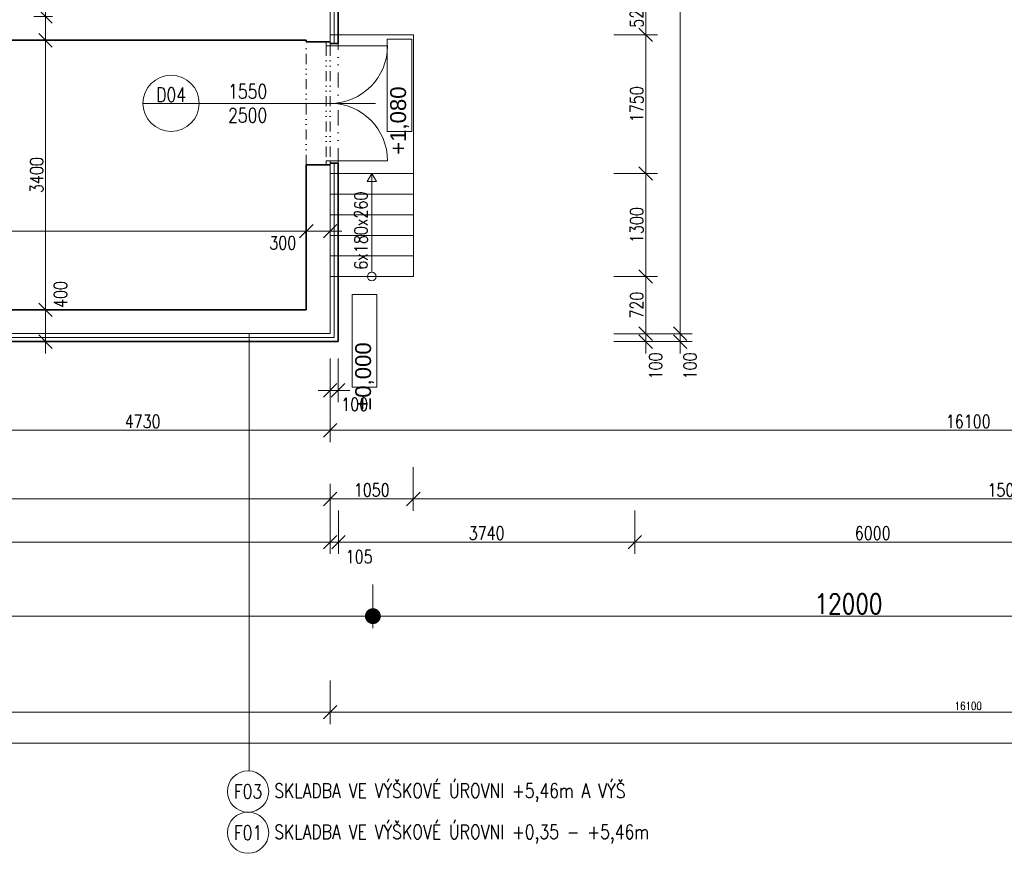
# Model space of a CAD drawing. Header units: millimetres. Extents: x -485339 to 286898, y -1189934 to 1602269.
# Tile 76 of 230: x -63641 to -51220, y -1067032 to -1056518. Entities that reach past the tile are written whole.
import ezdxf
from ezdxf.enums import TextEntityAlignment as Align

# ---------------------------------------------------------------- set-up
doc = ezdxf.new("R2010")
doc.units = ezdxf.units.MM
doc.header["$LTSCALE"] = 10
doc.linetypes.add('DĚLICÍ2', pattern=[15.875, 6.35, -3.175, 0, -3.175, 0, -3.175])
doc.layers.get('Defpoints').update_dxf_attribs({"lineweight": 0})
for name, color, linetype, lineweight in [('N_dveře', 10, 'Continuous', 18), ('N_kóty', 10, 'Continuous', 18), ('N_popis', 10, 'Continuous', 18), ('N_popis_otvory', 10, 'Continuous', 18), ('N_čáry_nad', 10, 'DĚLICÍ2', 18), ('N_čáry_obrys', 10, 'Continuous', 35), ('N_čáry_obv.plášt', 212, 'Continuous', 18), ('N_čáry_plné', 10, 'Continuous', 18), ('St__otvory_dveře', 40, 'Continuous', 18), ('St_kóty', 132, 'Continuous', 18), ('St_popis', 250, 'Continuous', 18), ('St_popis_otvory', 40, 'Continuous', 18), ('St_čáry_nad', 250, 'DĚLICÍ2', 18), ('St_čáry_obrys', 5, 'Continuous', 35), ('St_čáry_plné', 250, 'Continuous', 18)]:
    doc.layers.add(name, color=color, linetype=linetype, lineweight=lineweight)
doc.styles.add('1_50', font='arial.ttf', dxfattribs={"height": 100})
doc.styles.get("Standard").update_dxf_attribs({"font": 'simplex.shx', "width": 0.8})
doc.linetypes.add('IZOLACE', pattern='A,0.0001,-0.1,[134,ltypeshp.shx,S=0.1,R=0,X=-0.1,Y=0],-0.2,[134,ltypeshp.shx,S=0.1,R=180,X=0.1,Y=0],-0.1', length=0.4001)
doc.dimstyles.new('stavebníM100', dxfattribs={"dimtxt": 165, "dimasz": 170, "dimexe": 150, "dimexo": 100, "dimgap": 30, "dimtad": 1, "dimdec": 0, "dimtxsty": 'Standard', "dimblk": 'OBLIQUE', "dimcen": -2.5, "dimdle": 150, "dimclrd": 256, "dimclre": 256, "dimclrt": 256, "dimadec": 4, "dimazin": 0, "dimtfac": 1, "dimtdec": 0, "dimtmove": 2, "dimatfit": 3, "dimldrblk": 'OBLIQUE', "dimfxl": 400, "dimfxlon": 1, "dimlwd": -1, "dimlwe": -1, "dimarcsym": 0})
doc.dimstyles.new('stavebníM100_modul', dxfattribs={"dimtxt": 250, "dimasz": 200, "dimexe": 150, "dimexo": 100, "dimgap": 30, "dimtad": 1, "dimdec": 0, "dimtxsty": 'Standard', "dimblk": 'DOT', "dimcen": -2.5, "dimdle": 150, "dimclrd": 256, "dimclre": 256, "dimclrt": 256, "dimadec": 4, "dimazin": 0, "dimtfac": 1, "dimtdec": 0, "dimtmove": 2, "dimatfit": 3, "dimldrblk": 'OBLIQUE', "dimfxl": 400, "dimfxlon": 1, "dimlwd": -1, "dimlwe": -1, "dimarcsym": 0})
doc.dimstyles.new('stavebníM50 vnitřní', dxfattribs={"dimtxt": 100, "dimasz": 100, "dimexe": 50, "dimexo": 100, "dimgap": 30, "dimtad": 1, "dimdec": 0, "dimtxsty": 'Standard', "dimblk": 'OBLIQUE', "dimcen": 2.5, "dimclrd": 256, "dimclre": 256, "dimclrt": 256, "dimadec": 0, "dimazin": 0, "dimtfac": 1, "dimtdec": 0, "dimtmove": 2, "dimatfit": 2, "dimldrblk": 'OBLIQUE', "dimfxl": 250, "dimfxlon": 1, "dimlwd": -1, "dimlwe": -1, "dimarcsym": 0})

# ---------------------------------------------------------------- blocks, each defined once
blk = doc.blocks.new('G$CB83B120F')
at = {"layer": 'St__otvory_dveře', "color": 0, "ltscale": 2}
for points in [[(0, 0), (50, 0), (50, 50), (0, 50)], [(1500, 0), (1550, 0), (1550, 50), (1500, 50)]]:
    blk.add_lwpolyline(points, close=True, dxfattribs=at)
at = {"layer": 'St__otvory_dveře', "color": 0, "linetype": 'DĚLICÍ2', "ltscale": 2}
for points in [[(1500, 50), (50, 50)], [(1500, 0), (50, 0)]]:
    blk.add_lwpolyline(points, dxfattribs=at)
at = {"layer": 'St__otvory_dveře', "color": 0, "ltscale": 2}
for points in [[(50, 0), (50, -725)], [(1500, 0), (1500, -725)]]:
    blk.add_lwpolyline(points, dxfattribs=at)
for centre, start, end in [((50, 0), 270, 0), ((1500, 0), 180, 270)]:
    blk.add_arc(centre, 725, start, end, dxfattribs=at)
blk = doc.blocks.new('_OBLIQUE')
at = {"color": 0, "linetype": 'ByBlock'}
blk.add_line((-0.5, -0.5), (0.5, 0.5), dxfattribs=at)
blk = doc.blocks.new('*D5694')
at = {"layer": 'Defpoints', "color": 0}
for p in [(-70505, -1062274), (-59725, -1062274), (-59725, -1062563)]:
    blk.add_point(p, dxfattribs=at)
at = {"layer": 'St_kóty'}
for p, q in [((-70505, -1062374), (-70505, -1062713)), ((-59725, -1062374), (-59725, -1062713)), ((-70655, -1062563), (-59575, -1062563))]:
    blk.add_line(p, q, dxfattribs=at)
at = {"layer": 'St_kóty', "linetype": 'ByBlock', "xscale": 170, "yscale": 170, "zscale": 170, "rotation": 180}
blk.add_blockref('_OBLIQUE', (-70505, -1062563), dxfattribs=at)
at = {"layer": 'St_kóty', "linetype": 'ByBlock', "xscale": 170, "yscale": 170, "zscale": 170}
blk.add_blockref('_OBLIQUE', (-59725, -1062563), dxfattribs=at)
at = {"layer": 'St_kóty', "insert": (-65115, -1062450), "char_height": 165, "attachment_point": 5}
blk.add_mtext('10780', dxfattribs=at)
blk = doc.blocks.new('*D5695')
at = {"layer": 'Defpoints', "color": 0}
for p in [(-58675, -1061554), (-59725, -1062274), (-58675, -1062563)]:
    blk.add_point(p, dxfattribs=at)
at = {"layer": 'St_kóty'}
for p, q in [((-58675, -1062163), (-58675, -1062713)), ((-59725, -1062374), (-59725, -1062713)), ((-59875, -1062563), (-58525, -1062563))]:
    blk.add_line(p, q, dxfattribs=at)
at = {"layer": 'St_kóty', "linetype": 'ByBlock', "xscale": 170, "yscale": 170, "zscale": 170, "rotation": 180}
blk.add_blockref('_OBLIQUE', (-59725, -1062563), dxfattribs=at)
at = {"layer": 'St_kóty', "linetype": 'ByBlock', "xscale": 170, "yscale": 170, "zscale": 170}
blk.add_blockref('_OBLIQUE', (-58675, -1062563), dxfattribs=at)
at = {"layer": 'St_kóty', "insert": (-59200, -1062450), "char_height": 165, "attachment_point": 5}
blk.add_mtext('1050', dxfattribs=at)
blk = doc.blocks.new('*D5696')
at = {"layer": 'Defpoints', "color": 0}
for p in [(-64455, -1060478), (-59725, -1060478), (-64455, -1061697)]:
    blk.add_point(p, dxfattribs=at)
at = {"layer": 'St_kóty'}
for p, q in [((-64455, -1061297), (-64455, -1061847)), ((-59725, -1061297), (-59725, -1061847)), ((-59575, -1061697), (-64605, -1061697))]:
    blk.add_line(p, q, dxfattribs=at)
at = {"layer": 'St_kóty', "linetype": 'ByBlock', "xscale": 170, "yscale": 170, "zscale": 170, "rotation": 180}
blk.add_blockref('_OBLIQUE', (-64455, -1061697), dxfattribs=at)
at = {"layer": 'St_kóty', "linetype": 'ByBlock', "xscale": 170, "yscale": 170, "zscale": 170}
blk.add_blockref('_OBLIQUE', (-59725, -1061697), dxfattribs=at)
at = {"layer": 'St_kóty', "insert": (-62090, -1061585), "char_height": 165, "attachment_point": 5}
blk.add_mtext('4730', dxfattribs=at)
blk = doc.blocks.new('*D5705')
at = {"layer": 'Defpoints', "color": 0}
for p in [(-43625, -1042046), (-59725, -1060478), (-43625, -1061697)]:
    blk.add_point(p, dxfattribs=at)
at = {"layer": 'St_kóty'}
for p, q in [((-59725, -1061297), (-59725, -1061847)), ((-43625, -1061297), (-43625, -1061847)), ((-59875, -1061697), (-43475, -1061697))]:
    blk.add_line(p, q, dxfattribs=at)
at = {"layer": 'St_kóty', "linetype": 'ByBlock', "xscale": 170, "yscale": 170, "zscale": 170, "rotation": 180}
blk.add_blockref('_OBLIQUE', (-59725, -1061697), dxfattribs=at)
at = {"layer": 'St_kóty', "linetype": 'ByBlock', "xscale": 170, "yscale": 170, "zscale": 170}
blk.add_blockref('_OBLIQUE', (-43625, -1061697), dxfattribs=at)
at = {"layer": 'St_kóty', "insert": (-51675, -1061585), "char_height": 165, "attachment_point": 5}
blk.add_mtext('16100', dxfattribs=at)
blk = doc.blocks.new('*D5706')
at = {"layer": 'Defpoints', "color": 0}
for p in [(-43625, -1042046), (-58675, -1061554), (-43625, -1062563)]:
    blk.add_point(p, dxfattribs=at)
at = {"layer": 'St_kóty'}
for p, q in [((-58675, -1062163), (-58675, -1062713)), ((-43625, -1062163), (-43625, -1062713)), ((-58825, -1062563), (-43475, -1062563))]:
    blk.add_line(p, q, dxfattribs=at)
at = {"layer": 'St_kóty', "linetype": 'ByBlock', "xscale": 170, "yscale": 170, "zscale": 170, "rotation": 180}
blk.add_blockref('_OBLIQUE', (-58675, -1062563), dxfattribs=at)
at = {"layer": 'St_kóty', "linetype": 'ByBlock', "xscale": 170, "yscale": 170, "zscale": 170}
blk.add_blockref('_OBLIQUE', (-43625, -1062563), dxfattribs=at)
at = {"layer": 'St_kóty', "insert": (-51150, -1062450), "char_height": 165, "attachment_point": 5}
blk.add_mtext('15050', dxfattribs=at)
blk = doc.blocks.new('*D5722')
at = {"layer": 'Defpoints', "color": 0}
for p in [(-70505, -1060478), (-59725, -1060478), (-59725, -1063107)]:
    blk.add_point(p, dxfattribs=at)
at = {"layer": 'St_kóty'}
for p, q in [((-70505, -1062707), (-70505, -1063257)), ((-59725, -1062707), (-59725, -1063257)), ((-70655, -1063107), (-59575, -1063107))]:
    blk.add_line(p, q, dxfattribs=at)
at = {"layer": 'St_kóty', "linetype": 'ByBlock', "xscale": 170, "yscale": 170, "zscale": 170, "rotation": 180}
blk.add_blockref('_OBLIQUE', (-70505, -1063107), dxfattribs=at)
at = {"layer": 'St_kóty', "linetype": 'ByBlock', "xscale": 170, "yscale": 170, "zscale": 170}
blk.add_blockref('_OBLIQUE', (-59725, -1063107), dxfattribs=at)
at = {"layer": 'St_kóty', "insert": (-65115, -1062994), "char_height": 165, "attachment_point": 5}
blk.add_mtext('10780', dxfattribs=at)
blk = doc.blocks.new('*D5723')
at = {"layer": 'Defpoints', "color": 0}
for p in [(-59620, -1041856), (-59725, -1060478), (-59620, -1063107)]:
    blk.add_point(p, dxfattribs=at)
at = {"layer": 'St_kóty'}
for p, q in [((-59725, -1062707), (-59725, -1063257)), ((-59620, -1062707), (-59620, -1063257)), ((-59875, -1063107), (-59470, -1063107))]:
    blk.add_line(p, q, dxfattribs=at)
at = {"layer": 'St_kóty', "linetype": 'ByBlock', "xscale": 170, "yscale": 170, "zscale": 170, "rotation": 180}
blk.add_blockref('_OBLIQUE', (-59725, -1063107), dxfattribs=at)
at = {"layer": 'St_kóty', "linetype": 'ByBlock', "xscale": 170, "yscale": 170, "zscale": 170}
blk.add_blockref('_OBLIQUE', (-59620, -1063107), dxfattribs=at)
at = {"layer": 'St_kóty', "insert": (-59358, -1063292), "char_height": 165, "attachment_point": 5}
blk.add_mtext('105', dxfattribs=at)
blk = doc.blocks.new('*D5724')
at = {"layer": 'Defpoints', "color": 0}
for p in [(-59620, -1041856), (-55880, -1041856), (-55880, -1063107)]:
    blk.add_point(p, dxfattribs=at)
at = {"layer": 'St_kóty'}
for p, q in [((-59620, -1062707), (-59620, -1063257)), ((-55880, -1062707), (-55880, -1063257)), ((-59770, -1063107), (-55730, -1063107))]:
    blk.add_line(p, q, dxfattribs=at)
at = {"layer": 'St_kóty', "linetype": 'ByBlock', "xscale": 170, "yscale": 170, "zscale": 170, "rotation": 180}
blk.add_blockref('_OBLIQUE', (-59620, -1063107), dxfattribs=at)
at = {"layer": 'St_kóty', "linetype": 'ByBlock', "xscale": 170, "yscale": 170, "zscale": 170}
blk.add_blockref('_OBLIQUE', (-55880, -1063107), dxfattribs=at)
at = {"layer": 'St_kóty', "insert": (-57750, -1062994), "char_height": 165, "attachment_point": 5}
blk.add_mtext('3740', dxfattribs=at)
blk = doc.blocks.new('*D5725')
at = {"layer": 'Defpoints', "color": 0}
for p in [(-55880, -1041856), (-49880, -1041843), (-49880, -1063107)]:
    blk.add_point(p, dxfattribs=at)
at = {"layer": 'St_kóty'}
for p, q in [((-55880, -1062707), (-55880, -1063257)), ((-49880, -1062707), (-49880, -1063257)), ((-56030, -1063107), (-49730, -1063107))]:
    blk.add_line(p, q, dxfattribs=at)
at = {"layer": 'St_kóty', "linetype": 'ByBlock', "xscale": 170, "yscale": 170, "zscale": 170, "rotation": 180}
blk.add_blockref('_OBLIQUE', (-55880, -1063107), dxfattribs=at)
at = {"layer": 'St_kóty', "linetype": 'ByBlock', "xscale": 170, "yscale": 170, "zscale": 170}
blk.add_blockref('_OBLIQUE', (-49880, -1063107), dxfattribs=at)
at = {"layer": 'St_kóty', "insert": (-52880, -1062994), "char_height": 165, "attachment_point": 5}
blk.add_mtext('6000', dxfattribs=at)
blk = doc.blocks.new('_Dot')
at = {"color": 0, "linetype": 'ByBlock', "lineweight": -2}
blk.add_line((-0.5, 0), (-1, 0), dxfattribs=at)
at = {"color": 0, "linetype": 'ByBlock', "const_width": 0.5}
blk.add_lwpolyline([(-0.25, 0, 1), (0.25, 0, 1)], format="xyb", close=True, dxfattribs=at)
blk = doc.blocks.new('*D5729')
at = {"layer": 'Defpoints', "color": 0}
for p in [(-59185, -1040783), (-47185, -1041757), (-59185, -1064041)]:
    blk.add_point(p, dxfattribs=at)
at = {"layer": 'St_kóty'}
for p, q in [((-59185, -1063641), (-59185, -1064191)), ((-47185, -1063641), (-47185, -1064191)), ((-47385, -1064041), (-58985, -1064041))]:
    blk.add_line(p, q, dxfattribs=at)
at = {"layer": 'St_kóty', "xscale": 200, "yscale": 200, "zscale": 200, "rotation": 180}
blk.add_blockref('_Dot', (-59185, -1064041), dxfattribs=at)
at = {"layer": 'St_kóty', "xscale": 200, "yscale": 200, "zscale": 200}
blk.add_blockref('_Dot', (-47185, -1064041), dxfattribs=at)
at = {"layer": 'St_kóty', "insert": (-53185, -1063886), "char_height": 250, "attachment_point": 5}
blk.add_mtext('12000', dxfattribs=at)
blk = doc.blocks.new('*D5730')
at = {"layer": 'Defpoints', "color": 0}
for p in [(-71193, -1040782), (-59185, -1040783), (-71193, -1064041)]:
    blk.add_point(p, dxfattribs=at)
at = {"layer": 'St_kóty'}
for p, q in [((-71193, -1063641), (-71193, -1064191)), ((-59185, -1063641), (-59185, -1064191)), ((-59385, -1064041), (-70993, -1064041))]:
    blk.add_line(p, q, dxfattribs=at)
at = {"layer": 'St_kóty', "xscale": 200, "yscale": 200, "zscale": 200, "rotation": 180}
blk.add_blockref('_Dot', (-71193, -1064041), dxfattribs=at)
at = {"layer": 'St_kóty', "xscale": 200, "yscale": 200, "zscale": 200}
blk.add_blockref('_Dot', (-59185, -1064041), dxfattribs=at)
at = {"layer": 'St_kóty', "insert": (-65189, -1063886), "char_height": 250, "attachment_point": 5}
blk.add_mtext('12008', dxfattribs=at)
blk = doc.blocks.new('*D5754')
at = {"layer": 'Defpoints', "color": 0}
for p in [(-59725, -1058348), (-41047, -1058348), (-59725, -1060478)]:
    blk.add_point(p, dxfattribs=at)
at = {"layer": 'St_kóty'}
for p, q in [((-41047, -1060628), (-41047, -1058198)), ((-41447, -1058348), (-40897, -1058348)), ((-41447, -1060478), (-40897, -1060478))]:
    blk.add_line(p, q, dxfattribs=at)
at = {"layer": 'St_kóty', "linetype": 'ByBlock', "xscale": 170, "yscale": 170, "zscale": 170}
for p, rotation in [((-41047, -1058348), 90), ((-41047, -1060478), 270)]:
    blk.add_blockref('_OBLIQUE', p, dxfattribs=dict(at, rotation=rotation))
at = {"layer": 'St_kóty', "insert": (-41159, -1059413), "char_height": 165, "attachment_point": 5, "rotation": 90}
blk.add_mtext('2130', dxfattribs=at)
blk = doc.blocks.new('*D5755')
at = {"layer": 'Defpoints', "color": 0}
for p in [(-59725, -1056798), (-41047, -1056798), (-59725, -1058348)]:
    blk.add_point(p, dxfattribs=at)
at = {"layer": 'St_kóty'}
for p, q in [((-41047, -1056648), (-41047, -1057310)), ((-41447, -1056798), (-40897, -1056798)), ((-41047, -1058498), (-41047, -1057835)), ((-41447, -1058348), (-40897, -1058348))]:
    blk.add_line(p, q, dxfattribs=at)
at = {"layer": 'St_kóty', "linetype": 'ByBlock', "xscale": 170, "yscale": 170, "zscale": 170}
for p, rotation in [((-41047, -1056798), 90), ((-41047, -1058348), 270)]:
    blk.add_blockref('_OBLIQUE', p, dxfattribs=dict(at, rotation=rotation))
at = {"layer": 'St_kóty', "insert": (-41047, -1057573), "char_height": 165, "attachment_point": 5, "rotation": 90}
blk.add_mtext('1550\\P2500', dxfattribs=at)
blk = doc.blocks.new('*D5756')
at = {"layer": 'Defpoints', "color": 0}
for p in [(-59725, -1056188), (-41047, -1056188), (-59725, -1056798)]:
    blk.add_point(p, dxfattribs=at)
at = {"layer": 'St_kóty'}
for p, q in [((-41047, -1056948), (-41047, -1056038)), ((-41447, -1056188), (-40897, -1056188)), ((-41447, -1056798), (-40897, -1056798))]:
    blk.add_line(p, q, dxfattribs=at)
at = {"layer": 'St_kóty', "linetype": 'ByBlock', "xscale": 170, "yscale": 170, "zscale": 170}
for p, rotation in [((-41047, -1056188), 90), ((-41047, -1056798), 270)]:
    blk.add_blockref('_OBLIQUE', p, dxfattribs=dict(at, rotation=rotation))
at = {"layer": 'St_kóty', "insert": (-41159, -1056493), "char_height": 165, "attachment_point": 5, "rotation": 90}
blk.add_mtext('610', dxfattribs=at)
blk = doc.blocks.new('*D5770')
at = {"layer": 'Defpoints', "color": 0}
for p in [(-59739, -1042046), (-40393, -1042046), (-59725, -1060478)]:
    blk.add_point(p, dxfattribs=at)
at = {"layer": 'St_kóty'}
for p, q in [((-40393, -1060628), (-40393, -1041896)), ((-40793, -1042046), (-40243, -1042046)), ((-40793, -1060478), (-40243, -1060478))]:
    blk.add_line(p, q, dxfattribs=at)
at = {"layer": 'St_kóty', "linetype": 'ByBlock', "xscale": 170, "yscale": 170, "zscale": 170}
for p, rotation in [((-40393, -1042046), 90), ((-40393, -1060478), 270)]:
    blk.add_blockref('_OBLIQUE', p, dxfattribs=dict(at, rotation=rotation))
at = {"layer": 'St_kóty', "insert": (-40506, -1051262), "char_height": 165, "attachment_point": 5, "rotation": 90}
blk.add_mtext('18432', dxfattribs=at)
blk = doc.blocks.new('*D5772')
at = {"layer": 'Defpoints', "color": 0}
for p in [(-59725, -1042046), (-39785, -1042046), (-59725, -1060478)]:
    blk.add_point(p, dxfattribs=at)
at = {"layer": 'St_kóty'}
for p, q in [((-39785, -1060628), (-39785, -1041896)), ((-40185, -1042046), (-39635, -1042046)), ((-40185, -1060478), (-39635, -1060478))]:
    blk.add_line(p, q, dxfattribs=at)
at = {"layer": 'St_kóty', "linetype": 'ByBlock', "xscale": 170, "yscale": 170, "zscale": 170}
for p, rotation in [((-39785, -1042046), 90), ((-39785, -1060478), 270)]:
    blk.add_blockref('_OBLIQUE', p, dxfattribs=dict(at, rotation=rotation))
at = {"layer": 'St_kóty', "insert": (-39898, -1051262), "char_height": 165, "attachment_point": 5, "rotation": 90}
blk.add_mtext('18432', dxfattribs=at)
blk = doc.blocks.new('*D5783')
at = {"layer": 'Defpoints', "color": 0}
for p in [(-43625, -992923), (-59725, -1060478), (-38949, -1060478)]:
    blk.add_point(p, dxfattribs=at)
at = {"layer": 'St_kóty'}
for p, q in [((-38949, -992773), (-38949, -1060628)), ((-39349, -992923), (-38799, -992923)), ((-39349, -1060478), (-38799, -1060478))]:
    blk.add_line(p, q, dxfattribs=at)
at = {"layer": 'St_kóty', "linetype": 'ByBlock', "xscale": 170, "yscale": 170, "zscale": 170}
for p, rotation in [((-38949, -992923), 90), ((-38949, -1060478), 270)]:
    blk.add_blockref('_OBLIQUE', p, dxfattribs=dict(at, rotation=rotation))
at = {"layer": 'St_kóty', "insert": (-39061, -1026700), "char_height": 165, "attachment_point": 5, "rotation": 90}
blk.add_mtext('67555', dxfattribs=at)
blk = doc.blocks.new('*D5800')
at = {"layer": 'Defpoints', "color": 0}
for p in [(-70205, -1060178), (-63314, -1060178), (-70205, -1060578)]:
    blk.add_point(p, dxfattribs=at)
at = {"layer": 'St_čáry_plné', "ltscale": 2}
for p, q in [((-63314, -1060728), (-63314, -1060028)), ((-63714, -1060178), (-63164, -1060178)), ((-63714, -1060578), (-63164, -1060578))]:
    blk.add_line(p, q, dxfattribs=at)
at = {"layer": 'St_čáry_plné', "linetype": 'ByBlock', "xscale": 170, "yscale": 170, "zscale": 170}
for p, rotation in [((-63314, -1060178), 90), ((-63314, -1060578), 270)]:
    blk.add_blockref('_OBLIQUE', p, dxfattribs=dict(at, rotation=rotation))
at = {"layer": 'St_čáry_plné', "insert": (-63126, -1059984), "char_height": 165, "attachment_point": 5, "rotation": 90}
blk.add_mtext('400', dxfattribs=at)
blk = doc.blocks.new('*D5801')
at = {"layer": 'Defpoints', "color": 0}
for p in [(-63314, -1056778), (-63126, -1056778), (-70205, -1060178)]:
    blk.add_point(p, dxfattribs=at)
at = {"layer": 'St_kóty'}
for p, q in [((-63314, -1060328), (-63314, -1056628)), ((-63226, -1056778), (-63464, -1056778)), ((-63714, -1060178), (-63164, -1060178))]:
    blk.add_line(p, q, dxfattribs=at)
at = {"layer": 'St_kóty', "linetype": 'ByBlock', "xscale": 170, "yscale": 170, "zscale": 170}
for p, rotation in [((-63314, -1056778), 90), ((-63314, -1060178), 270)]:
    blk.add_blockref('_OBLIQUE', p, dxfattribs=dict(at, rotation=rotation))
at = {"layer": 'St_kóty', "insert": (-63426, -1058478), "char_height": 165, "attachment_point": 5, "rotation": 90}
blk.add_mtext('3400', dxfattribs=at)
blk = doc.blocks.new('*D5802')
at = {"layer": 'Defpoints', "color": 0}
for p in [(-63314, -1056478), (-63126, -1056478), (-63126, -1056778)]:
    blk.add_point(p, dxfattribs=at)
at = {"layer": 'St_kóty'}
for p, q in [((-63314, -1056928), (-63314, -1056328)), ((-63226, -1056478), (-63464, -1056478)), ((-63226, -1056778), (-63464, -1056778))]:
    blk.add_line(p, q, dxfattribs=at)
at = {"layer": 'St_kóty', "linetype": 'ByBlock', "xscale": 170, "yscale": 170, "zscale": 170}
for p, rotation in [((-63314, -1056478), 90), ((-63314, -1056778), 270)]:
    blk.add_blockref('_OBLIQUE', p, dxfattribs=dict(at, rotation=rotation))
at = {"layer": 'St_kóty', "insert": (-63179, -1056226), "char_height": 165, "attachment_point": 5, "rotation": 90}
blk.add_mtext('300', dxfattribs=at)
blk = doc.blocks.new('*D5803')
at = {"layer": 'Defpoints', "color": 0}
for p in [(-63314, -1050798), (-61785, -1050798), (-63126, -1056478)]:
    blk.add_point(p, dxfattribs=at)
at = {"layer": 'St_kóty'}
for p, q in [((-63314, -1056628), (-63314, -1050648)), ((-62914, -1050798), (-63464, -1050798)), ((-63226, -1056478), (-63464, -1056478))]:
    blk.add_line(p, q, dxfattribs=at)
at = {"layer": 'St_kóty', "linetype": 'ByBlock', "xscale": 170, "yscale": 170, "zscale": 170}
for p, rotation in [((-63314, -1050798), 90), ((-63314, -1056478), 270)]:
    blk.add_blockref('_OBLIQUE', p, dxfattribs=dict(at, rotation=rotation))
at = {"layer": 'St_kóty', "insert": (-63426, -1053638), "char_height": 165, "attachment_point": 5, "rotation": 90}
blk.add_mtext('5680', dxfattribs=at)
blk = doc.blocks.new('*D5811')
at = {"layer": 'Defpoints', "color": 0}
for p in [(-60025, -1058348), (-60025, -1059184), (-70205, -1059668)]:
    blk.add_point(p, dxfattribs=at)
at = {"layer": 'St_kóty'}
for p, q in [((-60025, -1058784), (-60025, -1059334)), ((-70205, -1059568), (-70205, -1059034)), ((-70355, -1059184), (-59875, -1059184))]:
    blk.add_line(p, q, dxfattribs=at)
at = {"layer": 'St_kóty', "linetype": 'ByBlock', "xscale": 170, "yscale": 170, "zscale": 170, "rotation": 180}
blk.add_blockref('_OBLIQUE', (-70205, -1059184), dxfattribs=at)
at = {"layer": 'St_kóty', "linetype": 'ByBlock', "xscale": 170, "yscale": 170, "zscale": 170}
blk.add_blockref('_OBLIQUE', (-60025, -1059184), dxfattribs=at)
at = {"layer": 'St_kóty', "insert": (-65115, -1059072), "char_height": 165, "attachment_point": 5}
blk.add_mtext('10180', dxfattribs=at)
blk = doc.blocks.new('*D5812')
at = {"layer": 'Defpoints', "color": 0}
for p in [(-60025, -1058348), (-59725, -1058718), (-59725, -1059184)]:
    blk.add_point(p, dxfattribs=at)
at = {"layer": 'St_kóty'}
for p, q in [((-60025, -1058784), (-60025, -1059334)), ((-59725, -1058818), (-59725, -1059334)), ((-60175, -1059184), (-59575, -1059184))]:
    blk.add_line(p, q, dxfattribs=at)
at = {"layer": 'St_kóty', "linetype": 'ByBlock', "xscale": 170, "yscale": 170, "zscale": 170, "rotation": 180}
blk.add_blockref('_OBLIQUE', (-60025, -1059184), dxfattribs=at)
at = {"layer": 'St_kóty', "linetype": 'ByBlock', "xscale": 170, "yscale": 170, "zscale": 170}
blk.add_blockref('_OBLIQUE', (-59725, -1059184), dxfattribs=at)
at = {"layer": 'St_kóty', "insert": (-60322, -1059333), "char_height": 165, "attachment_point": 5}
blk.add_mtext('300', dxfattribs=at)
blk = doc.blocks.new('*D5813')
at = {"layer": 'Defpoints', "color": 0}
for p in [(-56836, -1059758), (-55744, -1059758), (-57886, -1060478)]:
    blk.add_point(p, dxfattribs=at)
at = {"layer": 'St_kóty'}
for p, q in [((-55744, -1060628), (-55744, -1059608)), ((-56144, -1059758), (-55594, -1059758)), ((-56144, -1060478), (-55594, -1060478))]:
    blk.add_line(p, q, dxfattribs=at)
at = {"layer": 'St_kóty', "linetype": 'ByBlock', "xscale": 170, "yscale": 170, "zscale": 170}
for p, rotation in [((-55744, -1059758), 90), ((-55744, -1060478), 270)]:
    blk.add_blockref('_OBLIQUE', p, dxfattribs=dict(at, rotation=rotation))
at = {"layer": 'St_kóty', "insert": (-55856, -1060118), "char_height": 165, "attachment_point": 5, "rotation": 90}
blk.add_mtext('720', dxfattribs=at)
blk = doc.blocks.new('*D5814')
at = {"layer": 'Defpoints', "color": 0}
for p in [(-56836, -1058458), (-55744, -1058458), (-56836, -1059758)]:
    blk.add_point(p, dxfattribs=at)
at = {"layer": 'St_kóty'}
for p, q in [((-55744, -1059908), (-55744, -1058308)), ((-56144, -1058458), (-55594, -1058458)), ((-56144, -1059758), (-55594, -1059758))]:
    blk.add_line(p, q, dxfattribs=at)
at = {"layer": 'St_kóty', "linetype": 'ByBlock', "xscale": 170, "yscale": 170, "zscale": 170}
for p, rotation in [((-55744, -1058458), 90), ((-55744, -1059758), 270)]:
    blk.add_blockref('_OBLIQUE', p, dxfattribs=dict(at, rotation=rotation))
at = {"layer": 'St_kóty', "insert": (-55856, -1059108), "char_height": 165, "attachment_point": 5, "rotation": 90}
blk.add_mtext('1300', dxfattribs=at)
blk = doc.blocks.new('*D5815')
at = {"layer": 'Defpoints', "color": 0}
for p in [(-56836, -1056708), (-55744, -1056708), (-56836, -1058458)]:
    blk.add_point(p, dxfattribs=at)
at = {"layer": 'St_kóty'}
for p, q in [((-55744, -1058608), (-55744, -1056558)), ((-56144, -1056708), (-55594, -1056708)), ((-56144, -1058458), (-55594, -1058458))]:
    blk.add_line(p, q, dxfattribs=at)
at = {"layer": 'St_kóty', "linetype": 'ByBlock', "xscale": 170, "yscale": 170, "zscale": 170}
for p, rotation in [((-55744, -1056708), 90), ((-55744, -1058458), 270)]:
    blk.add_blockref('_OBLIQUE', p, dxfattribs=dict(at, rotation=rotation))
at = {"layer": 'St_kóty', "insert": (-55856, -1057583), "char_height": 165, "attachment_point": 5, "rotation": 90}
blk.add_mtext('1750', dxfattribs=at)
blk = doc.blocks.new('*D5816')
at = {"layer": 'Defpoints', "color": 0}
for p in [(-58186, -1056188), (-55744, -1056188), (-56836, -1056708)]:
    blk.add_point(p, dxfattribs=at)
at = {"layer": 'St_kóty'}
for p, q in [((-55744, -1056858), (-55744, -1056038)), ((-56144, -1056188), (-55594, -1056188)), ((-56144, -1056708), (-55594, -1056708))]:
    blk.add_line(p, q, dxfattribs=at)
at = {"layer": 'St_kóty', "linetype": 'ByBlock', "xscale": 170, "yscale": 170, "zscale": 170}
for p, rotation in [((-55744, -1056188), 90), ((-55744, -1056708), 270)]:
    blk.add_blockref('_OBLIQUE', p, dxfattribs=dict(at, rotation=rotation))
at = {"layer": 'St_kóty', "insert": (-55856, -1056448), "char_height": 165, "attachment_point": 5, "rotation": 90}
blk.add_mtext('520', dxfattribs=at)
blk = doc.blocks.new('*D6628')
at = {"layer": 'Defpoints', "color": 0}
for p in [(-43625, -1042046), (-140555, -1060078), (-43625, -1065645)]:
    blk.add_point(p, dxfattribs=at)
at = {"layer": 'St_kóty'}
for p, q in [((-140555, -1065245), (-140555, -1065795)), ((-43625, -1065245), (-43625, -1065795)), ((-140705, -1065645), (-43475, -1065645))]:
    blk.add_line(p, q, dxfattribs=at)
at = {"layer": 'St_kóty', "linetype": 'ByBlock', "xscale": 170, "yscale": 170, "zscale": 170, "rotation": 180}
blk.add_blockref('_OBLIQUE', (-140555, -1065645), dxfattribs=at)
at = {"layer": 'St_kóty', "linetype": 'ByBlock', "xscale": 170, "yscale": 170, "zscale": 170}
blk.add_blockref('_OBLIQUE', (-43625, -1065645), dxfattribs=at)
at = {"layer": 'St_kóty', "insert": (-92090, -1065533), "char_height": 165, "attachment_point": 5}
blk.add_mtext('96930', dxfattribs=at)
blk = doc.blocks.new('*D6629')
at = {"layer": 'Defpoints', "color": 0}
for p in [(-140555, -1060078), (-59725, -1060478), (-59725, -1065253)]:
    blk.add_point(p, dxfattribs=at)
at = {"layer": 'St_kóty'}
for p, q in [((-140555, -1064853), (-140555, -1065403)), ((-59725, -1064853), (-59725, -1065403)), ((-140705, -1065253), (-59575, -1065253))]:
    blk.add_line(p, q, dxfattribs=at)
at = {"layer": 'St_kóty', "linetype": 'ByBlock', "xscale": 170, "yscale": 170, "zscale": 170, "rotation": 180}
blk.add_blockref('_OBLIQUE', (-140555, -1065253), dxfattribs=at)
at = {"layer": 'St_kóty', "linetype": 'ByBlock', "xscale": 170, "yscale": 170, "zscale": 170}
blk.add_blockref('_OBLIQUE', (-59725, -1065253), dxfattribs=at)
at = {"layer": 'St_kóty', "insert": (-100140, -1065141), "char_height": 165, "attachment_point": 5}
blk.add_mtext('80830', dxfattribs=at)
blk = doc.blocks.new('*D6630')
at = {"layer": 'Defpoints', "color": 0}
for p in [(-43625, -1042046), (-59725, -1060478), (-43625, -1065253)]:
    blk.add_point(p, dxfattribs=at)
at = {"layer": 'St_kóty'}
for p, q in [((-59725, -1065003), (-59725, -1065303)), ((-43625, -1065003), (-43625, -1065303)), ((-59725, -1065253), (-43625, -1065253))]:
    blk.add_line(p, q, dxfattribs=at)
at = {"layer": 'St_kóty', "linetype": 'ByBlock', "xscale": 100, "yscale": 100, "zscale": 100, "rotation": 180}
blk.add_blockref('_OBLIQUE', (-59725, -1065253), dxfattribs=at)
at = {"layer": 'St_kóty', "linetype": 'ByBlock', "xscale": 100, "yscale": 100, "zscale": 100}
blk.add_blockref('_OBLIQUE', (-43625, -1065253), dxfattribs=at)
at = {"layer": 'St_kóty', "insert": (-51675, -1065173), "char_height": 100, "attachment_point": 5}
blk.add_mtext('16100', dxfattribs=at)
blk = doc.blocks.new('*D6969')
at = {"layer": 'Defpoints', "color": 0}
for p in [(-59725, -1060478), (-59625, -1060565), (-59625, -1061193)]:
    blk.add_point(p, dxfattribs=at)
at = {"layer": 'N_kóty'}
for p, q in [((-59725, -1060793), (-59725, -1061343)), ((-59625, -1060793), (-59625, -1061343)), ((-59875, -1061193), (-59475, -1061193))]:
    blk.add_line(p, q, dxfattribs=at)
at = {"layer": 'N_kóty', "linetype": 'ByBlock', "xscale": 170, "yscale": 170, "zscale": 170, "rotation": 180}
blk.add_blockref('_OBLIQUE', (-59725, -1061193), dxfattribs=at)
at = {"layer": 'N_kóty', "linetype": 'ByBlock', "xscale": 170, "yscale": 170, "zscale": 170}
blk.add_blockref('_OBLIQUE', (-59625, -1061193), dxfattribs=at)
at = {"layer": 'N_kóty', "insert": (-59414, -1061370), "char_height": 165, "attachment_point": 5}
blk.add_mtext('100', dxfattribs=at)
blk = doc.blocks.new('*D6972')
at = {"layer": 'Defpoints', "color": 0}
for p in [(-58625, -1050488), (-59725, -1060478), (-55309, -1060478)]:
    blk.add_point(p, dxfattribs=at)
at = {"layer": 'St_kóty'}
for p, q in [((-55309, -1050338), (-55309, -1060628)), ((-55709, -1050488), (-55159, -1050488)), ((-55709, -1060478), (-55159, -1060478))]:
    blk.add_line(p, q, dxfattribs=at)
at = {"layer": 'St_kóty', "linetype": 'ByBlock', "xscale": 170, "yscale": 170, "zscale": 170}
for p, rotation in [((-55309, -1050488), 90), ((-55309, -1060478), 270)]:
    blk.add_blockref('_OBLIQUE', p, dxfattribs=dict(at, rotation=rotation))
at = {"layer": 'St_kóty', "insert": (-55422, -1055483), "char_height": 165, "attachment_point": 5, "rotation": 90}
blk.add_mtext('9990', dxfattribs=at)
blk = doc.blocks.new('*D6973')
at = {"layer": 'Defpoints', "color": 0}
for p in [(-59725, -1060478), (-59725, -1060578), (-55744, -1060578)]:
    blk.add_point(p, dxfattribs=at)
at = {"layer": 'N_kóty'}
for p, q in [((-55744, -1060328), (-55744, -1060728)), ((-56144, -1060478), (-55594, -1060478)), ((-56144, -1060578), (-55594, -1060578))]:
    blk.add_line(p, q, dxfattribs=at)
at = {"layer": 'N_kóty', "linetype": 'ByBlock', "xscale": 170, "yscale": 170, "zscale": 170}
for p, rotation in [((-55744, -1060478), 90), ((-55744, -1060578), 270)]:
    blk.add_blockref('_OBLIQUE', p, dxfattribs=dict(at, rotation=rotation))
at = {"layer": 'N_kóty', "insert": (-55619, -1060884), "char_height": 165, "attachment_point": 5, "rotation": 90}
blk.add_mtext('100', dxfattribs=at)
blk = doc.blocks.new('*D6974')
at = {"layer": 'Defpoints', "color": 0}
for p in [(-59291, -1060478), (-59291, -1060578), (-55309, -1060578)]:
    blk.add_point(p, dxfattribs=at)
at = {"layer": 'N_kóty'}
for p, q in [((-55309, -1060328), (-55309, -1060728)), ((-55709, -1060478), (-55159, -1060478)), ((-55709, -1060578), (-55159, -1060578))]:
    blk.add_line(p, q, dxfattribs=at)
at = {"layer": 'N_kóty', "linetype": 'ByBlock', "xscale": 170, "yscale": 170, "zscale": 170}
for p, rotation in [((-55309, -1060478), 90), ((-55309, -1060578), 270)]:
    blk.add_blockref('_OBLIQUE', p, dxfattribs=dict(at, rotation=rotation))
at = {"layer": 'N_kóty', "insert": (-55184, -1060884), "char_height": 165, "attachment_point": 5, "rotation": 90}
blk.add_mtext('100', dxfattribs=at)

msp = doc.modelspace()

# ---------------------------------------------------------------- linework, layer by layer
at = {"layer": 'N_popis'}
msp.add_lwpolyline([(-60746.8, -1065993), (-60746.8, -1060477.6)], dxfattribs=at)
for centre in [(-60759.6, -1066252.6), (-60759.6, -1066772.4)]:
    msp.add_circle(centre, 259.9, dxfattribs=at)
at = {"layer": 'N_popis_otvory'}
msp.add_circle((-61730.7, -1057572.6), 354.6, dxfattribs=at)
at = {"layer": 'N_čáry_nad', "ltscale": 3}
msp.add_lwpolyline([(-59624.9, -1058327.6), (-59624.9, -1056817.6)], dxfattribs=at)
at = {"layer": 'N_čáry_obrys', "ltscale": 2}
msp.add_line((-59624.9, -1056817.6), (-59624.9, -1056167.6), dxfattribs=at)
at = {"layer": 'N_čáry_obrys'}
for points in [[(-59724.9, -1056817.6), (-59624.9, -1056817.6)], [(-59724.9, -1058327.6), (-59624.9, -1058327.6)]]:
    msp.add_lwpolyline(points, dxfattribs=at)
at = {"layer": 'N_čáry_obrys', "ltscale": 2}
for points in [[(-59624.9, -1060577.6), (-59624.9, -1058327.6)], [(-59624.9, -1060577.6), (-64474.9, -1060577.6)]]:
    msp.add_lwpolyline(points, dxfattribs=at)
at = {"layer": 'N_čáry_obv.plášt', "linetype": 'IZOLACE', "ltscale": 10}
msp.add_line((-59674.9, -1056817.6), (-59674.9, -1056187.6), dxfattribs=at)
for points in [[(-59674.9, -1060527.6), (-59674.9, -1058327.6)], [(-59674.9, -1060527.6), (-64454.9, -1060527.6)]]:
    msp.add_lwpolyline(points, dxfattribs=at)
at = {"layer": 'N_čáry_plné'}
msp.add_lwpolyline([(-62085.3, -1057572.6), (-61376.1, -1057572.6)], dxfattribs=at)
at = {"layer": 'St_kóty'}
for points in [[(-59003.9, -1057928.8), (-59003.9, -1056762.2), (-58693.2, -1056762.2), (-58693.2, -1057928.8)], [(-59445.4, -1061151.3), (-59445.4, -1059984.8), (-59134.8, -1059984.8), (-59134.8, -1061151.3)]]:
    msp.add_lwpolyline(points, close=True, dxfattribs=at)
at = {"layer": 'St_popis_otvory'}
msp.add_lwpolyline([(-61376.1, -1057572.6), (-59152.3, -1057572.6)], dxfattribs=at)
at = {"layer": 'St_čáry_nad', "ltscale": 2}
msp.add_lwpolyline([(-60024.9, -1058347.6), (-60024.9, -1056797.6)], dxfattribs=at)
at = {"layer": 'St_čáry_obrys', "ltscale": 2}
for points in [[(-60024.9, -1056777.6), (-70204.9, -1056777.6)], [(-60024.9, -1056797.6), (-60024.9, -1056777.6)], [(-60024.9, -1056797.6), (-59724.9, -1056797.6)], [(-60024.9, -1060177.6), (-60024.9, -1058347.6)], [(-60024.9, -1058347.6), (-59724.9, -1058347.6)], [(-60024.9, -1060177.6), (-64454.9, -1060177.6)]]:
    msp.add_lwpolyline(points, dxfattribs=at)
at = {"layer": 'St_čáry_plné', "ltscale": 2}
for p, q in [((-59724.9, -1056797.6), (-59724.9, -1056187.6)), ((-58674.9, -1056707.6), (-59724.9, -1056707.6)), ((-58674.9, -1058457.6), (-58674.9, -1056707.6)), ((-59724.9, -1058457.6), (-58674.9, -1058457.6))]:
    msp.add_line(p, q, dxfattribs=at)
for points in [[(-59724.9, -1060477.6), (-59724.9, -1058347.6)], [(-59724.9, -1058457.6), (-59724.9, -1058717.6), (-58674.9, -1058717.6), (-58674.9, -1058457.6)], [(-59199.9, -1059703.1), (-59199.9, -1058457.6)], [(-59724.9, -1058717.6), (-59724.9, -1058977.6), (-58674.9, -1058977.6), (-58674.9, -1058717.6)], [(-59724.9, -1058977.6), (-59724.9, -1059237.6), (-58674.9, -1059237.6), (-58674.9, -1058977.6)], [(-59724.9, -1059237.6), (-59724.9, -1059497.6), (-58674.9, -1059497.6), (-58674.9, -1059237.6)], [(-59724.9, -1059497.6), (-59724.9, -1059757.6), (-58674.9, -1059757.6), (-58674.9, -1059497.6)], [(-59724.9, -1060477.6), (-64454.9, -1060477.6)]]:
    msp.add_lwpolyline(points, dxfattribs=at)
msp.add_lwpolyline([(-59199.9, -1058457.6), (-59258.5, -1058559.1), (-59141.3, -1058559.1)], close=True, dxfattribs=at)
msp.add_circle((-59199.9, -1059757.6), 54.6, dxfattribs=at)

# ---------------------------------------------------------------- block references
at = {"layer": 'N_dveře', "ltscale": 2, "rotation": 90}
msp.add_blockref('G$CB83B120F', (-59724.9, -1058347.6), dxfattribs=at)

# ---------------------------------------------------------------- texts
at = {"layer": 'N_popis', "width": 0.8}
for s, p in [('F03', (-60759.6, -1066252.6)), ('F01', (-60759.6, -1066772.4))]:
    msp.add_text(s, height=180, dxfattribs=at).set_placement(p, align=Align.MIDDLE_CENTER)
for s, p in [('SKLADBA VE VÝŠKOVÉ ÚROVNI +5,46m A VÝŠ', (-60429.5, -1066332.1)), ('SKLADBA VE VÝŠKOVÉ ÚROVNI +0,35 - +5,46m ', (-60429.5, -1066851.9))]:
    msp.add_text(s, height=180, dxfattribs=at).set_placement(p)
at = {"layer": 'N_popis_otvory', "width": 0.8}
msp.add_text('D04', height=180, dxfattribs=at).set_placement((-61730.7, -1057464.8), align=Align.MIDDLE_CENTER)
at = {"layer": 'St_kóty', "char_height": 200, "attachment_point": 5, "rotation": 90, "style": '1_50'}
for s, insert in [('+1,080', (-58848.5, -1057790.8)), ('%%p0,000', (-59290.1, -1061013.3))]:
    msp.add_mtext_dynamic_manual_height_columns(s, width=890.536, gutter_width=500, heights=[0], dxfattribs=dict(at, insert=insert))
at = {"layer": 'St_popis', "ltscale": 2, "width": 0.8}
msp.add_text('6x180x260', height=165, rotation=90, dxfattribs=at).set_placement((-59253.9, -1059670.6))
at = {"layer": 'St_popis_otvory', "insert": (-60765.2, -1057572.6), "char_height": 180, "width": 1342.526, "attachment_point": 5}
msp.add_mtext('1550\\P2500', dxfattribs=at)

# ---------------------------------------------------------------- dimensions: what is measured, and where the dimension line sits
at = {"layer": 'N_kóty'}
for base, p1, p2, picture, middle in [((-55743.6, -1060577.6), (-59724.9, -1060477.6), (-59724.9, -1060577.6), '*D6973', (-55618.7, -1060883.8)), ((-55309.3, -1060577.6), (-59290.6, -1060477.6), (-59290.6, -1060577.6), '*D6974', (-55184.5, -1060883.8))]:
    dim = msp.add_linear_dim(base=base, p1=p1, p2=p2, angle=90, dimstyle='stavebníM100', dxfattribs=at)
    dim.commit()
    dim.dimension.update_dxf_attribs({"geometry": picture, "text_midpoint": middle, "dimtype": 160})
dim = msp.add_linear_dim(base=(-59624.9, -1061192.8), p1=(-59724.9, -1060477.6), p2=(-59624.9, -1060565.2), dimstyle='stavebníM100', dxfattribs=at)
dim.commit()
dim.dimension.update_dxf_attribs({"geometry": '*D6969', "text_midpoint": (-59414.2, -1061370.1), "dimtype": 160})
at = {"layer": 'St_kóty'}
for base, p1, p2, picture, middle in [((-38948.9, -1060477.6), (-43625.2, -992922.8), (-59724.9, -1060477.6), '*D5783', (-39061.4, -1026700.2)), ((-40393.4, -1042045.8), (-59724.9, -1060477.6), (-59739.4, -1042045.8), '*D5770', (-40505.9, -1051261.7)), ((-39785.1, -1042045.8), (-59724.9, -1060477.6), (-59724.9, -1042045.8), '*D5772', (-39897.6, -1051261.7)), ((-55309.3, -1060477.6), (-58624.9, -1050487.6), (-59724.9, -1060477.6), '*D6972', (-55421.8, -1055482.6)), ((-63313.9, -1050797.6), (-63125.9, -1056477.6), (-61784.9, -1050797.6), '*D5803', (-63426.4, -1053637.6)), ((-41046.9, -1056187.6), (-59724.9, -1056797.6), (-59724.9, -1056187.6), '*D5756', (-41159.4, -1056492.6)), ((-55743.6, -1056187.6), (-56835.6, -1056707.6), (-58185.6, -1056187.6), '*D5816', (-55856.1, -1056447.6)), ((-63313.9, -1056777.6), (-70204.9, -1060177.6), (-63125.9, -1056777.6), '*D5801', (-63426.4, -1058477.6)), ((-55743.6, -1056707.6), (-56835.6, -1058457.6), (-56835.6, -1056707.6), '*D5815', (-55856.1, -1057582.6)), ((-41046.9, -1058347.6), (-59724.9, -1060477.6), (-59724.9, -1058347.6), '*D5754', (-41159.4, -1059412.6)), ((-55743.6, -1058457.6), (-56835.6, -1059757.6), (-56835.6, -1058457.6), '*D5814', (-55856.1, -1059107.6)), ((-55743.6, -1059757.6), (-57885.6, -1060477.6), (-56835.6, -1059757.6), '*D5813', (-55856.1, -1060117.6))]:
    dim = msp.add_linear_dim(base=base, p1=p1, p2=p2, angle=90, dimstyle='stavebníM100', dxfattribs=at)
    dim.commit()
    dim.dimension.update_dxf_attribs({"geometry": picture, "text_midpoint": middle})
for base, p1, p2, dimstyle, picture, middle in [((-71193, -1064041.5), (-59184.9, -1040782.6), (-71193, -1040782.2), 'stavebníM100_modul', '*D5730', (-65188.9, -1063886.5)), ((-59184.9, -1064041.5), (-47185.2, -1041757.2), (-59184.9, -1040782.6), 'stavebníM100_modul', '*D5729', (-53185, -1063886.5)), ((-55879.9, -1063107), (-59619.9, -1041855.7), (-55879.9, -1041855.7), 'stavebníM100', '*D5724', (-57749.9, -1062994.5)), ((-49879.9, -1063107), (-55879.9, -1041855.7), (-49879.9, -1041843.2), 'stavebníM100', '*D5725', (-52879.9, -1062994.5)), ((-43625.2, -1061697.4), (-59724.9, -1060477.6), (-43625.2, -1042045.8), 'stavebníM100', '*D5705', (-51675, -1061584.9)), ((-43625.2, -1065253.2), (-59724.9, -1060477.6), (-43625.2, -1042045.8), 'stavebníM50 vnitřní', '*D6630', (-51675, -1065173.2)), ((-43625.2, -1062562.9), (-58674.9, -1061554.1), (-43625.2, -1042045.8), 'stavebníM100', '*D5706', (-51150, -1062450.4)), ((-60024.9, -1059184.4), (-70204.9, -1059667.6), (-60024.9, -1058347.6), 'stavebníM100', '*D5811', (-65114.9, -1059071.9)), ((-59724.9, -1063107), (-70504.9, -1060477.6), (-59724.9, -1060477.6), 'stavebníM100', '*D5722', (-65114.9, -1062994.5))]:
    dim = msp.add_linear_dim(base=base, p1=p1, p2=p2, dimstyle=dimstyle, dxfattribs=at)
    dim.commit()
    dim.dimension.update_dxf_attribs({"geometry": picture, "text_midpoint": middle})
for base, p1, p2, picture, middle in [((-59619.9, -1063107), (-59724.9, -1060477.6), (-59619.9, -1041855.7), '*D5723', (-59357.8, -1063292.3)), ((-59724.9, -1059184.4), (-60024.9, -1058347.6), (-59724.9, -1058717.6), '*D5812', (-60321.8, -1059332.7))]:
    dim = msp.add_linear_dim(base=base, p1=p1, p2=p2, dimstyle='stavebníM100', dxfattribs=at)
    dim.commit()
    dim.dimension.update_dxf_attribs({"geometry": picture, "text_midpoint": middle, "dimtype": 160})
for base, p1, p2, picture, middle in [((-43625.2, -1065645.1), (-140554.9, -1060077.6), (-43625.2, -1042045.8), '*D6628', (-92090, -1065532.6)), ((-59724.9, -1065253.2), (-140554.9, -1060077.6), (-59724.9, -1060477.6), '*D6629', (-100139.9, -1065140.7)), ((-64454.9, -1061697.4), (-59724.9, -1060477.6), (-64454.9, -1060477.6), '*D5696', (-62089.9, -1061584.9)), ((-58674.9, -1062562.9), (-59724.9, -1062274.1), (-58674.9, -1061554.1), '*D5695', (-59199.9, -1062450.4)), ((-59724.9, -1062562.9), (-70504.9, -1062274.1), (-59724.9, -1062274.1), '*D5694', (-65114.9, -1062450.4))]:
    dim = msp.add_linear_dim(base=base, p1=p1, p2=p2, dimstyle='stavebníM100', override={"dimtxsty": 'Standard', "dimldrblk": 'OBLIQUE'}, dxfattribs=at)
    dim.commit()
    dim.dimension.update_dxf_attribs({"geometry": picture, "text_midpoint": middle})
dim = msp.add_linear_dim(base=(-63313.9, -1056477.6), p1=(-63125.9, -1056777.6), p2=(-63125.9, -1056477.6), angle=90, dimstyle='stavebníM100', dxfattribs=at)
dim.commit()
dim.dimension.update_dxf_attribs({"geometry": '*D5802', "text_midpoint": (-63178.8, -1056226.4), "dimtype": 160})
dim = msp.add_linear_dim(base=(-41046.9, -1056797.6), p1=(-59724.9, -1058347.6), p2=(-59724.9, -1056797.6), angle=90, text='<>\\P2500', dimstyle='stavebníM100', override={"dimtxsty": 'Standard'}, dxfattribs=at)
dim.commit()
dim.dimension.update_dxf_attribs({"geometry": '*D5755', "text_midpoint": (-41046.9, -1057572.6), "dimtype": 160})
at = {"layer": 'St_čáry_plné', "ltscale": 2}
dim = msp.add_linear_dim(base=(-63313.9, -1060177.6), p1=(-70204.9, -1060577.6), p2=(-70204.9, -1060177.6), angle=90, dimstyle='stavebníM100', dxfattribs=at)
dim.commit()
dim.dimension.update_dxf_attribs({"geometry": '*D5800', "text_midpoint": (-63125.9, -1059984.4), "dimtype": 160})

doc.saveas('drawing.dxf')
